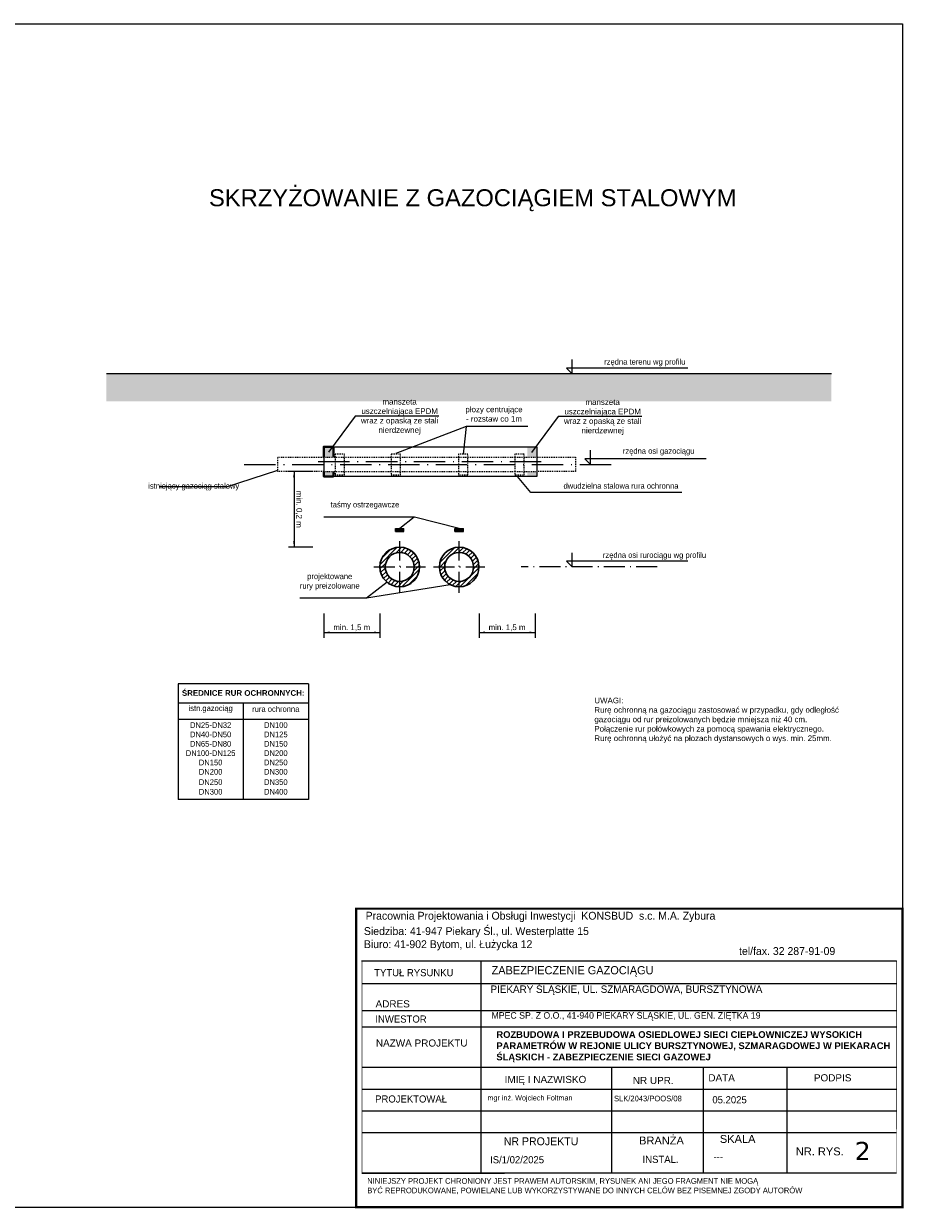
# Model space of a CAD drawing. Extents: x 6568842 to 6569315, y 5583805 to 5584087.
# Tile 3 of 3: x 6569214 to 6569315, y 5583951 to 5584087. Entities that reach past the tile are written whole.
import ezdxf

# ---------------------------------------------------------------- set-up
doc = ezdxf.new("R2010")
doc.units = 0
doc.linetypes.add('ACAD_ISO10W100', pattern=[18, 12, -3, 0, -3])
doc.linetypes.add('DASHEDX2', pattern=[1.5, 1, -0.5])
doc.layers.get('0').update_dxf_attribs({"linetype": 'CONTINUOUS', "lineweight": 13})
for name, color, linetype, lineweight in [('!Opisy', 160, 'CONTINUOUS', 9), ('!Osie', 160, 'ACAD_ISO10W100', 9), ('!Rura_oslonowa', 30, 'CONTINUOUS', 20), ('!Rury_preizolowane', 1, 'CONTINUOUS', 30), ('!Rzutnia', 7, 'CONTINUOUS', 5), ('!Tasmy_ostrzegawcze', 2, 'CONTINUOUS', 25), ('!Wymiarowanie', 7, 'CONTINUOUS', 9), ('!Wypełnienie', 40, 'CONTINUOUS', 15), ('opisy', 7, 'CONTINUOUS', 9), ('pomocnicza', 140, 'CONTINUOUS', 30), ('SCHEMAT', 7, 'CONTINUOUS', 40)]:
    doc.layers.add(name, color=color, linetype=linetype, lineweight=lineweight)
doc.layers.add('_D.OBRZEŻE', color=43, linetype='CONTINUOUS')
doc.styles.add('Opisy018', font='verdana.ttf', dxfattribs={"height": 20})
doc.styles.add('styl1', font='arial.ttf', dxfattribs={"height": 1.1})
pattern_1 = [(45, (6568907.09046, 5583506.2375), (-0.25537603, 0.25537603), [])]

msp = doc.modelspace()

# ---------------------------------------------------------------- hatches: boundary and pattern name
at = {"layer": '!Rury_preizolowane', "lineweight": 9}
h = msp.add_hatch(dxfattribs=at)
h.set_pattern_fill('ANSI31', color=256, scale=0.11375, style=0)
h.set_pattern_definition(pattern_1)
h.paths.add_polyline_path([(6569254.43, 5584024.91, 1), (6569258.98, 5584024.91, 1)])
h.paths.add_polyline_path([(6569258.37, 5584024.91, -1), (6569255.05, 5584024.91, -1)], flags=16)
h = msp.add_hatch(dxfattribs=at)
h.set_pattern_fill('ANSI31', color=256, scale=0.11375, style=0)
h.set_pattern_definition(pattern_1)
h.paths.add_polyline_path([(6569261.26, 5584024.91, 1), (6569265.81, 5584024.91, 1)])
h.paths.add_polyline_path([(6569265.19, 5584024.91, -1), (6569261.88, 5584024.91, -1)], flags=16)
at = {"layer": '!Tasmy_ostrzegawcze'}
for points in [[(6569256.22, 5584029.31), (6569256.22, 5584028.99), (6569257.2, 5584028.99), (6569257.2, 5584029.31)], [(6569263.05, 5584029.31), (6569263.05, 5584028.99), (6569264.02, 5584028.99), (6569264.02, 5584029.31)]]:
    msp.add_hatch(color=256, dxfattribs=at).paths.add_polyline_path(points)
at = {"layer": '!Wypełnienie'}
h = msp.add_hatch(dxfattribs=at)
h.set_pattern_fill('AR-CONC', color=256, scale=0.017857, style=0)
h.set_pattern_definition([(50, (6568723.847, 5583335.5738), (3.253297, -0.2846265), [0.340178, -3.741963]), (355, (6568723.847, 5583335.5738), (-0.629336, 3.411725), [0.272143, -2.993571]), (100.451, (6568724.1182, 5583335.55), (2.623973, 3.127083), [0.289107, -3.180178]), (46.1842, (6568723.847, 5583336.481), (4.840696, -0.750756), [0.510268, -5.612945]), (96.6356, (6568724.2505, 5583336.4183), (4.23936, 4.418312), [0.43366, -4.770267]), (351.184, (6568723.847, 5583336.481), (4.239367, 4.418304), [0.408214, -4.490356]), (21, (6568724.3007, 5583336.254), (2.707408, -1.8261695), [0.340178, -3.741963]), (326, (6568724.3007, 5583336.254), (1.103607, 3.28907), [0.272143, -2.993571]), (71.4514, (6568724.5263, 5583336.102), (3.811008, 1.462908), [0.289107, -3.180178]), (37.5, (6568723.8471, 5583335.5738), (0.0551536, 1.509911), [0, -2.957285, 0, -3.0389277, 0, -3.00491]), (7.5, (6568723.8471, 5583335.5738), (1.193208, 1.7889383), [0, -1.7326424, 0, -2.8892492, 0, -1.1452675]), (327.5, (6568722.8357, 5583335.5738), (2.42126, -0.102299), [0, -1.1339283, 0, -3.537856, 0, -4.694463]), (317.5, (6568722.382, 5583335.5738), (2.645163, 0.4540444), [0, -1.474107, 0, -2.3494994, 0, -3.333749])])
h.paths.add_polyline_path([(6569306.25, 5584043.92), (6569306.25, 5584047.08), (6569223.05, 5584047.08), (6569223.05, 5584043.92)])
at = {"layer": 'SCHEMAT'}
h = msp.add_hatch(color=256, dxfattribs=at)
h.paths.add_polyline_path([(6569247.99, 5584035.87), (6569247.99, 5584035.3), (6569249.1, 5584035.3), (6569249.1, 5584035.87)])
h.paths.add_polyline_path([(6569247.99, 5584038.7), (6569247.99, 5584037.49), (6569249.1, 5584037.49), (6569249.1, 5584038.7)])
h.paths.add_polyline_path([(6569271.35, 5584037.49), (6569272.45, 5584037.49), (6569272.45, 5584038.7), (6569271.35, 5584038.7)])
h.paths.add_polyline_path([(6569271.35, 5584035.87), (6569271.35, 5584035.3), (6569272.45, 5584035.3), (6569272.45, 5584035.87)])

# ---------------------------------------------------------------- linework, layer by layer
at = {"layer": '!Opisy'}
for p, q in [((6569276.5, 5584047.08), (6569276.5, 5584048.7)), ((6569289.77, 5584047.73), (6569275.85, 5584047.73)), ((6569276.5, 5584047.08), (6569275.85, 5584047.73)), ((6569251.59, 5584042.21), (6569248.53, 5584038.1)), ((6569261.2, 5584042.21), (6569251.59, 5584042.21)), ((6569274.88, 5584042.16), (6569271.82, 5584038.05)), ((6569284.5, 5584042.16), (6569274.88, 5584042.16)), ((6569264.32, 5584041.02), (6569256.25, 5584037.91)), ((6569264.32, 5584041.02), (6569264.01, 5584037.87)), ((6569271.4, 5584041.02), (6569264.32, 5584041.02)), ((6569278.61, 5584036.68), (6569278.61, 5584038.3)), ((6569291.88, 5584037.33), (6569277.96, 5584037.33)), ((6569278.61, 5584036.68), (6569277.96, 5584037.33)), ((6569236.85, 5584034.11), (6569242.71, 5584036.01)), ((6569271.77, 5584033.45), (6569270.23, 5584035.3)), ((6569236.85, 5584034.11), (6569229.2, 5584034.11)), ((6569289.07, 5584033.45), (6569271.77, 5584033.45)), ((6569258.35, 5584030.63), (6569247.99, 5584030.63)), ((6569258.35, 5584030.63), (6569256.71, 5584029.31)), ((6569263.53, 5584029.31), (6569258.41, 5584030.62)), ((6569289.77, 5584025.56), (6569275.85, 5584025.56)), ((6569276.5, 5584024.91), (6569275.85, 5584025.56)), ((6569276.5, 5584024.91), (6569276.5, 5584026.54)), ((6569255.28, 5584023.15), (6569252.89, 5584021.33)), ((6569255.28, 5584023.15), (6569252.89, 5584021.33)), ((6569262.51, 5584022.88), (6569252.89, 5584021.33)), ((6569262.51, 5584022.88), (6569252.89, 5584021.33)), ((6569252.89, 5584021.33), (6569245.25, 5584021.33))]:
    msp.add_line(p, q, dxfattribs=at)
at = {"layer": '!Osie', "ltscale": 0.2}
for p, q in [((6569256.71, 5584021.96), (6569256.71, 5584027.87)), ((6569263.53, 5584021.96), (6569263.53, 5584027.87)), ((6569253.75, 5584024.91), (6569259.67, 5584024.91)), ((6569260.58, 5584024.91), (6569266.49, 5584024.91))]:
    msp.add_line(p, q, dxfattribs=at)
at = {"layer": '!Osie', "linetype": 'ACAD_ISO10W100', "lineweight": 9, "ltscale": 0.2}
msp.add_line((6569286.25, 5584024.91), (6569270.64, 5584024.91), dxfattribs=at)
at = {"layer": '!Rura_oslonowa'}
for p, q in [((6569247.99, 5584038.7), (6569272.45, 5584038.7)), ((6569247.99, 5584038.7), (6569247.99, 5584035.3)), ((6569272.45, 5584038.7), (6569272.45, 5584035.3)), ((6569272.45, 5584035.3), (6569247.99, 5584035.3))]:
    msp.add_line(p, q, dxfattribs=at)
at = {"layer": '!Rury_preizolowane'}
for centre, radius in [((6569256.71, 5584024.91), 2.27), ((6569263.53, 5584024.91), 2.27), ((6569256.71, 5584024.91), 1.66), ((6569263.53, 5584024.91), 1.66)]:
    msp.add_circle(centre, radius, dxfattribs=at)
at = {"layer": '!Rzutnia'}
for p, q in [((6569246.23, 5584011.51), (6569231.27, 5584011.51)), ((6569231.27, 5584011.51), (6569231.27, 5583998.22)), ((6569246.23, 5584011.51), (6569246.23, 5583998.22)), ((6569246.23, 5584009.3), (6569231.27, 5584009.3)), ((6569238.75, 5584009.3), (6569238.75, 5583998.22)), ((6569246.23, 5584007.43), (6569231.27, 5584007.43)), ((6569246.23, 5583998.22), (6569231.27, 5583998.22))]:
    msp.add_line(p, q, dxfattribs=at)
at = {"layer": '!Tasmy_ostrzegawcze'}
for p, q in [((6569256.22, 5584029.31), (6569257.2, 5584029.31)), ((6569256.22, 5584028.99), (6569256.22, 5584029.31)), ((6569256.22, 5584028.99), (6569257.2, 5584028.99)), ((6569257.2, 5584028.99), (6569257.2, 5584029.31)), ((6569263.05, 5584029.31), (6569264.02, 5584029.31)), ((6569263.05, 5584028.99), (6569263.05, 5584029.31)), ((6569263.05, 5584028.99), (6569264.02, 5584028.99)), ((6569264.02, 5584028.99), (6569264.02, 5584029.31))]:
    msp.add_line(p, q, dxfattribs=at)
at = {"layer": '!Wymiarowanie'}
for p, q in [((6569246.75, 5584035.87), (6569243.96, 5584035.87)), ((6569244.58, 5584035.87), (6569244.58, 5584027.19)), ((6569246.75, 5584027.19), (6569243.96, 5584027.19)), ((6569247.99, 5584019.56), (6569247.99, 5584016.77)), ((6569254.43, 5584019.56), (6569254.43, 5584016.77)), ((6569265.81, 5584019.56), (6569265.81, 5584016.77)), ((6569272.25, 5584019.56), (6569272.25, 5584016.77)), ((6569247.99, 5584017.39), (6569254.43, 5584017.39)), ((6569265.81, 5584017.39), (6569272.25, 5584017.39))]:
    msp.add_line(p, q, dxfattribs=at)
for points in [[(6569244.7, 5584035.2), (6569244.47, 5584035.2), (6569244.58, 5584035.87)], [(6569244.7, 5584027.86), (6569244.47, 5584027.86), (6569244.58, 5584027.19)], [(6569248.66, 5584017.51), (6569248.66, 5584017.28), (6569247.99, 5584017.39)], [(6569253.76, 5584017.51), (6569253.76, 5584017.28), (6569254.43, 5584017.39)], [(6569266.48, 5584017.51), (6569266.48, 5584017.28), (6569265.81, 5584017.39)], [(6569271.58, 5584017.51), (6569271.58, 5584017.28), (6569272.25, 5584017.39)]]:
    msp.add_solid(points, dxfattribs=at)
at = {"layer": '!Wypełnienie'}
msp.add_line((6569306.25, 5584047.08), (6569223.05, 5584047.08), dxfattribs=at)
at = {"color": 3, "linetype": 'ACAD_ISO10W100', "lineweight": 9, "ltscale": 0.3}
for p, q in [((6569238.87, 5584036.68), (6569281.42, 5584036.68)), ((6569247.34, 5584037), (6569273.1, 5584037))]:
    msp.add_line(p, q, dxfattribs=at)
at = {"layer": '_D.OBRZEŻE', "color": 0}
for p, q in [((6569252.34, 5583979.71), (6569313.73, 5583979.71)), ((6569266.06, 5583955.39), (6569266.06, 5583979.71)), ((6569252.36, 5583977.11), (6569313.73, 5583977.11)), ((6569252.37, 5583974.04), (6569313.73, 5583974.04)), ((6569252.37, 5583972.15), (6569313.73, 5583972.15)), ((6569252.37, 5583967.52), (6569313.73, 5583967.52)), ((6569281.06, 5583955.39), (6569281.06, 5583967.52)), ((6569291.56, 5583955.39), (6569291.56, 5583967.52)), ((6569301.16, 5583955.39), (6569301.16, 5583967.52)), ((6569252.37, 5583965.02), (6569313.73, 5583965.02)), ((6569252.37, 5583962.52), (6569313.72, 5583962.52)), ((6569252.37, 5583960.02), (6569313.72, 5583960.02)), ((6569252.37, 5583955.39), (6569313.72, 5583955.39))]:
    msp.add_line(p, q, dxfattribs=at)
for points, const_width in [([(6569251.71, 5583985.71), (6569314.41, 5583985.71), (6569314.41, 5583951.47), (6569251.71, 5583951.47)], 0.259), ([(6569313.73, 5583979.72), (6569252.37, 5583979.72), (6569252.37, 5583955.32), (6569313.72, 5583955.36)], 0.0739)]:
    msp.add_lwpolyline(points, close=True, dxfattribs=dict(at, const_width=const_width))
at = {"layer": 'opisy', "color": 1, "linetype": 'DASHEDX2', "ltscale": 0.07}
for p, q in [((6569247.99, 5584037.49), (6569272.45, 5584037.49)), ((6569247.99, 5584035.87), (6569272.45, 5584035.87))]:
    msp.add_line(p, q, dxfattribs=at)
at = {"layer": 'opisy', "color": 190, "linetype": 'DASHEDX2', "ltscale": 0.07}
for points in [[(6569249.32, 5584035.49), (6569250.39, 5584035.49), (6569250.39, 5584037.87), (6569249.32, 5584037.87)], [(6569255.72, 5584035.49), (6569256.79, 5584035.49), (6569256.79, 5584037.87), (6569255.72, 5584037.87)], [(6569263.47, 5584035.49), (6569264.54, 5584035.49), (6569264.54, 5584037.87), (6569263.47, 5584037.87)], [(6569269.92, 5584035.49), (6569270.99, 5584035.49), (6569270.99, 5584037.87), (6569269.92, 5584037.87)]]:
    msp.add_lwpolyline(points, close=True, dxfattribs=at)
at = {"layer": 'opisy', "color": 1, "linetype": 'DASHEDX2', "ltscale": 0.07}
for points in [[(6569247.99, 5584035.87), (6569242.71, 5584035.87), (6569242.71, 5584037.49), (6569247.99, 5584037.49)], [(6569272.45, 5584037.49), (6569276.89, 5584037.49), (6569276.89, 5584035.87), (6569272.45, 5584035.87)]]:
    msp.add_lwpolyline(points, dxfattribs=at)
at = {"layer": 'pomocnicza', "color": 3, "lineweight": 25}
for p, q in [((6569112.27, 5584087.23), (6569314.41, 5584087.23)), ((6569314.41, 5584087.23), (6569314.41, 5583951.47)), ((6569112.27, 5583951.47), (6569314.41, 5583951.47))]:
    msp.add_line(p, q, dxfattribs=at)
at = {"layer": 'SCHEMAT'}
for points in [[(6569247.99, 5584037.49), (6569247.99, 5584038.7), (6569249.1, 5584038.7), (6569249.1, 5584037.49)], [(6569249.1, 5584035.87), (6569249.1, 5584035.3), (6569247.99, 5584035.3), (6569247.99, 5584035.87)]]:
    msp.add_lwpolyline(points, dxfattribs=at)

# ---------------------------------------------------------------- texts
at = {"layer": '!Opisy'}
for s, insert, char_height, width, attachment_point in [('{\\fArial|b0|i0|c238|p34;\\H0.8x;SKRZYŻOWANIE Z GAZOCIĄGIEM STALOWYM}', (6569265.09, 5584066.98), 2.4375, 67.9912, 5), ('{\\H0.8x;rzędna terenu wg profilu}\\P ', (6569284.84, 5584047.73), 0.8125, 14.7385, 5), ('{\\H0.8x;rzędna osi gazociągu} ', (6569286.43, 5584038.12), 0.8125, 21.775, 5), ('{\\H0.8x;istniejący gazociąg stalowy}', (6569233.07, 5584034.11), 0.8125, 10.4797, 5), ('{\\H0.8x;dwudzielna stalowa rura ochronna\\P }', (6569282.1, 5584033.67), 0.8125, 21.0036, 5), ('{\\H0.8x;taśmy ostrzegawcze}\\P  ', (6569248.79, 5584031.35), 0.8125, 10.3408, 4), ('{\\H0.8x;rzędna osi rurociągu wg profilu}\\P ', (6569285.95, 5584025.56), 0.8125, 21.4587, 5), ('{\\H0.8x;projektowane \\Prury preizolowane} ', (6569248.68, 5584023.2), 0.8125, 7.6391, 5)]:
    msp.add_mtext(s, dxfattribs=dict(at, insert=insert, char_height=char_height, width=width, attachment_point=attachment_point))
at = {"layer": '!Opisy', "char_height": 0.65, "style": 'styl1'}
for s, insert, width, attachment_point in [('manszeta uszczelniająca EPDM wraz z opaską ze stali nierdzewnej', (6569256.7, 5584042.15), 9.1994, 5), ('płozy centrujące\\P- rozstaw co 1m \\P ', (6569267.53, 5584041.9), 9.1994, 5), ('manszeta uszczelniająca EPDM wraz z opaską ze stali nierdzewnej', (6569280, 5584042.1), 9.1994, 5), ('min. 1,5 m\\P ', (6569251.21, 5584017.39), 9.1994, 5), ('min. 1,5 m\\P ', (6569269.03, 5584017.39), 9.1994, 5), ('UWAGI:\\PRurę ochronną na gazociągu zastosować w przypadku, gdy odległość gazociągu od rur preizolowanych będzie mniejsza niż 40 cm.\\PPołączenie rur połówkowych za pomocą spawania elektrycznego.\\PRurę ochronną ułożyć na płozach dystansowych o wys. min. 25mm.', (6569279.05, 5584007.33), 30.6377, 4)]:
    msp.add_mtext(s, dxfattribs=dict(at, insert=insert, width=width, attachment_point=attachment_point))
at = {"layer": '!Opisy', "insert": (6569244.58, 5584031.53), "char_height": 0.65, "width": 9.1994, "attachment_point": 5, "rotation": 270, "style": 'styl1'}
msp.add_mtext('min. 0,2 m\\P ', dxfattribs=at)
at = {"layer": '!Rzutnia', "char_height": 0.65, "attachment_point": 5}
for s, insert, width in [('{\\fArial|b1|i0|c238|p34;ŚREDNICE RUR OCHRONNYCH:}', (6569238.75, 5584010.45), 14.9595), ('istn.gazociąg', (6569235.01, 5584008.61), 7.4797), ('rura ochronna', (6569242.49, 5584008.61), 7.4797), ('DN25-DN32', (6569235.01, 5584006.77), 7.4797), ('DN100', (6569242.49, 5584006.77), 7.4797), ('DN40-DN50', (6569235.01, 5584005.7), 7.4797), ('DN65-DN80', (6569235.01, 5584004.62), 7.4797), ('DN125', (6569242.49, 5584005.7), 7.4797), ('DN150', (6569242.49, 5584004.62), 7.4797), ('DN100-DN125', (6569235.01, 5584003.55), 7.4797), ('DN200', (6569242.49, 5584003.55), 7.4797), ('DN150', (6569235.01, 5584002.48), 7.4797), ('DN250', (6569242.49, 5584002.48), 7.4797), ('DN200', (6569235.01, 5584001.41), 7.4797), ('DN300', (6569242.49, 5584001.41), 7.4797), ('DN250', (6569235.01, 5584000.23), 7.4797), ('DN300', (6569235.01, 5583999.12), 7.4797), ('DN350', (6569242.49, 5584000.23), 7.4797), ('DN400', (6569242.49, 5583999.12), 7.4797)]:
    msp.add_mtext(s, dxfattribs=dict(at, insert=insert, width=width))
at = {"layer": '_D.OBRZEŻE', "color": 0, "attachment_point": 1}
for s, insert, char_height, width in [('Pracownia Projektowania i Obsługi Inwestycji  KONSBUD  s.c. M.A. Zybura{\\Q15;              }', (6569252.8, 5583985.35), 0.9, 281.0888), ('Siedziba: 41-947 Piekary Śl., ul. Westerplatte 15\\PBiuro: 41-902 Bytom, ul. Łużycka 12', (6569252.6, 5583983.59), 0.9, 48.0727), ('{\\H0.8612x; tel/fax. 32 287-91-09}\\P ', (6569295.32, 5583981.3), 1.045, 31.985), ('ZABEZPIECZENIE GAZOCIĄGU', (6569267.25, 5583979.12), 0.9405, 47.7427), ('TYTUŁ RYSUNKU', (6569253.78, 5583978.78), 0.8162, 23.6926), ('PIEKARY ŚLĄSKIE, UL. SZMARAGDOWA, BURSZTYNOWA', (6569267.13, 5583976.9), 0.8465, 45.9464), ('{\\fArial|b0|i0|c238|p34;ADRES }', (6569253.94, 5583975.2), 0.8162, 23.6926), ('MPEC SP. Z O.O., 41-940 PIEKARY ŚLĄSKIE, UL. GEN. ZIĘTKA 19', (6569267.24, 5583973.84), 0.75, 51.5965), ('INWESTOR', (6569253.92, 5583973.46), 0.816, 23.6926), ('{\\fArial|b1|i0|c238|p34;\\H0.819x;ROZBUDOWA I PRZEBUDOWA OSIEDLOWEJ SIECI CIEPŁOWNICZEJ WYSOKICH PARAMETRÓW W REJONIE ULICY BURSZTYNOWEJ, SZMARAGDOWEJ W PIEKARACH ŚLĄSKICH - ZABEZPIECZENIE SIECI GAZOWEJ\\fArial|b0|i0|c238|p34;\\H1.221x;  }', (6569267.8, 5583971.66), 0.94216, 47.5861), ('{\\fArial|b0|i0|c238|p34;NAZWA PROJEKTU}', (6569253.98, 5583970.71), 0.8162, 23.6926), ('{\\fArial|b0|i0|c238|p34;\\Q0;IMIĘ I NAZWISKO}', (6569268.75, 5583966.53), 0.8162, 23.6926), ('{\\fArial|b0|i0|c238|p34;NR UPR.}', (6569283.46, 5583966.42), 0.8162, 23.6926), ('{\\fArial|b0|i0|c238|p34;\\Q0;DATA}', (6569292.13, 5583966.72), 0.8162, 23.6926), ('{\\fArial|b0|i0|c238|p34;\\Q0;PODPIS}', (6569304.24, 5583966.72), 0.8162, 23.6926), ('PROJEKTOWAŁ', (6569253.89, 5583964.29), 0.8162, 23.6926), ('mgr inż. Wojciech Foltman', (6569266.78, 5583964.31), 0.6, 23.6926), ('SLK/2043/POOS/08', (6569281.3, 5583964.26), 0.65, 22.508), ('05.2025', (6569292.59, 5583964.2), 0.816, 23.6926), ('NR PROJEKTU', (6569268.65, 5583959.48), 0.9069, 23.6926), ('{\\fArial|b0|i0|c238|p34;\\Q0;BRANŻA}', (6569284.18, 5583959.57), 0.9069, 23.6926), ('{\\fArial|b0|i0|c238|p34;\\Q0;SKALA}', (6569293.45, 5583959.75), 0.9069, 23.6926), ('\\A1;    IS/1/02/2025', (6569265.87, 5583957.32), 0.8162, 23.6926), ('^IINSTAL.', (6569281.32, 5583957.36), 0.816, 23.6926), ('{\\fArial|b0|i0|c238|p34;\\Q0;NR. RYS.}', (6569302.17, 5583958.32), 0.9069, 23.6926), ('^I ---', (6569289.15, 5583957.64), 0.816, 23.6926), (' NINIEJSZY PROJEKT CHRONIONY JEST PRAWEM AUTORSKIM, RYSUNEK ANI JEGO FRAGMENT NIE MOGĄ\\P BYĆ REPRODUKOWANE, POWIELANE LUB WYKORZYSTYWANE DO INNYCH CELÓW BEZ PISEMNEJ ZGODY AUTORÓW', (6569252.74, 5583954.8), 0.65, 72.4897)]:
    msp.add_mtext(s, dxfattribs=dict(at, insert=insert, char_height=char_height, width=width))
at = {"layer": '_D.OBRZEŻE', "color": 0, "insert": (6569308.93, 5583958.96), "char_height": 2.09, "width": 3.42, "attachment_point": 1, "style": 'Opisy018'}
msp.add_mtext('2', dxfattribs=at)

doc.saveas('drawing.dxf')
